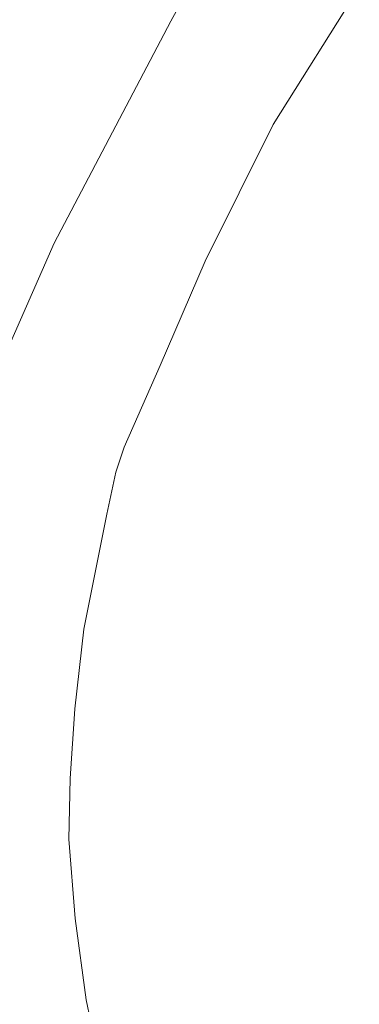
# Model space of a CAD drawing. Header units: metres. Extents: x 185049 to 189876, y 349292 to 352302.
# Tile 34 of 256: x 186629 to 186699, y 350974 to 351175. Entities that reach past the tile are written whole.
import ezdxf

# ---------------------------------------------------------------- set-up
doc = ezdxf.new("R2010")
doc.units = ezdxf.units.M
doc.layers.add('B-WE-GW-GROND_ZAND-GV', color=7, linetype='Continuous', lineweight=18)
doc.layers.add('B-WE-OG-WATER_POEL-GV', color=7, linetype='Continuous', lineweight=18)

msp = doc.modelspace()

# ---------------------------------------------------------------- linework, layer by layer
at = {"layer": 'B-WE-GW-GROND_ZAND-GV'}
for points in [[(186623.4209, 351101.0071, 20.932), (186636.0555, 351129.6692, 20.932), (186659.9898, 351175.1238, 20.932), (186677.7378, 351207.3582, 20.932)], [(186698.6795, 351182.1628, 20.932), (186681.0099, 351153.9503, 20.932), (186667.0233, 351125.9304, 20.932), (186657.8017, 351104.5754, 20.932), (186650.4387, 351087.8894, 20.932), (186648.7477, 351082.7327, 20.932), (186646.9169, 351074.1048, 20.932), (186642.1736, 351050.546, 20.932), (186640.3142, 351034.2548, 20.932), (186639.3724, 351020.0122, 20.932), (186639.0722, 351007.5658, 20.932), (186640.3662, 350991.3216, 20.932), (186642.6745, 350974.67, 20.932), (186646.1877, 350957.6733, 20.932)]]:
    msp.add_polyline3d(points, dxfattribs=at)
at = {"layer": 'B-WE-OG-WATER_POEL-GV'}
for points in [[(186677.7378, 351207.3582, 20.932), (186659.9898, 351175.1238, 20.932), (186636.0555, 351129.6692, 20.932), (186623.4209, 351101.0071, 20.932)], [(186646.1877, 350957.6733, 20.932), (186642.6745, 350974.67, 20.932), (186640.3662, 350991.3216, 20.932), (186639.0722, 351007.5658, 20.932), (186639.3724, 351020.0122, 20.932), (186640.3142, 351034.2548, 20.932), (186642.1736, 351050.546, 20.932), (186646.9169, 351074.1048, 20.932), (186648.7477, 351082.7327, 20.932), (186650.4387, 351087.8894, 20.932), (186657.8017, 351104.5754, 20.932), (186667.0233, 351125.9304, 20.932), (186681.0099, 351153.9503, 20.932), (186698.6795, 351182.1628, 20.932)]]:
    msp.add_polyline3d(points, dxfattribs=at)

doc.saveas('drawing.dxf')
